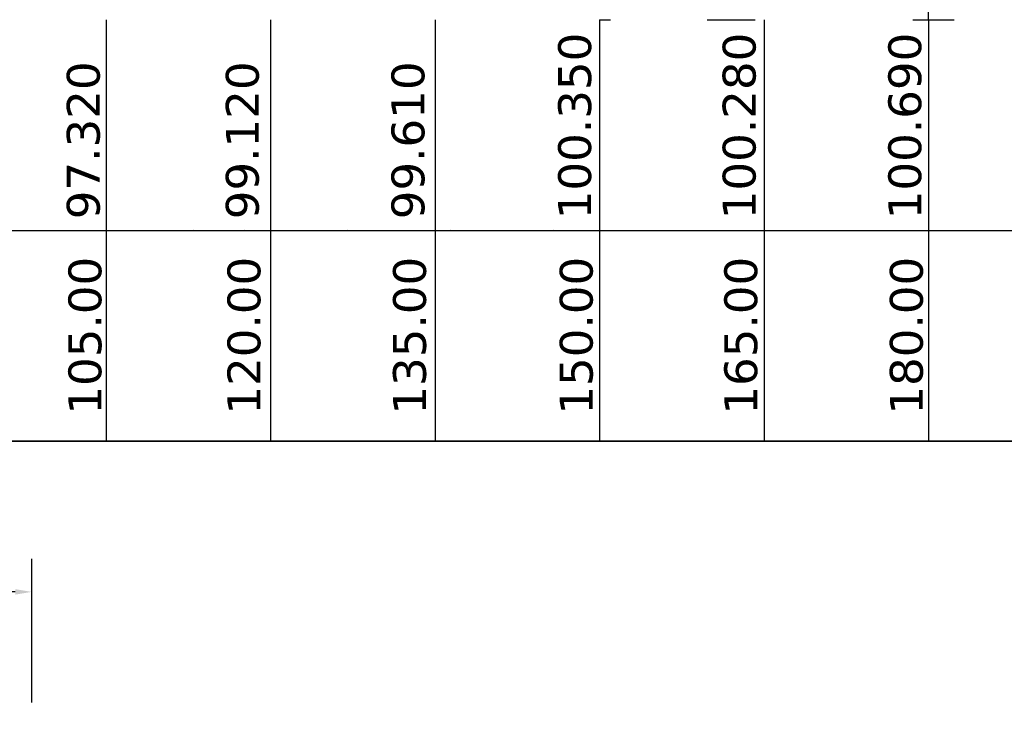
# Model space of a CAD drawing. Header units: feet. Extents: x -7746059455 to -3872100920, y -13315170765 to -6657279710.
# Tile 31 of 34: x -3872753231 to -3872744253, y -6657471563 to -6657465039. Entities that reach past the tile are written whole.
import ezdxf

# ---------------------------------------------------------------- set-up
doc = ezdxf.new("R2010")
doc.units = ezdxf.units.FT
doc.header["$MEASUREMENT"] = 0
doc.header["$PDMODE"] = 34
doc.header["$PDSIZE"] = 40
for name, color, linetype in [('CHAINAGE', 7, 'Continuous'), ('GROUND_LVL', 114, 'Continuous'), ('TEX', 6, 'Continuous')]:
    doc.layers.add(name, color=color, linetype=linetype)
doc.styles.get("Standard").update_dxf_attribs({"font": 'verdana.ttf', "height": 264})
doc.dimstyles.new('Copy of ISO-25--------4', dxfattribs={"dimtxt": 200, "dimasz": 150, "dimexe": 300, "dimexo": 300, "dimgap": 0.02, "dimtad": 0, "dimtih": 1, "dimtoh": 1, "dimdec": 0, "dimlfac": 4, "dimdsep": 46, "dimtxsty": 'Standard', "dimcen": 150, "dimclrd": 1, "dimclre": 1, "dimclrt": 1, "dimadec": 0, "dimazin": 0, "dimtfac": 1, "dimtdec": 0, "dimtmove": 2, "dimatfit": 3, "dimfxl": 300, "dimarcsym": 0})

# ---------------------------------------------------------------- blocks, each defined once
blk = doc.blocks.new('*D70')
at = {"layer": 'Defpoints', "color": 0, "ltscale": 20, "transparency": 16777216}
for p in [(-3872753121.215202, -6657470255.308515), (-3872761754.043709, -6657471562.851559), (-3872753121.215202, -6657471562.851559)]:
    blk.add_point(p, dxfattribs=at)
at = {"layer": 'TEX', "color": 1, "lineweight": -2, "ltscale": 20, "transparency": 16777216}
for p, q in [((-3872761754.043709, -6657471262.851559), (-3872761754.043709, -6657469955.308515)), ((-3872753121.215202, -6657471262.851559), (-3872753121.215202, -6657469955.308515)), ((-3872761604.043709, -6657470255.308515), (-3872759451.691094, -6657470255.308515)), ((-3872753271.215202, -6657470255.308515), (-3872755423.567817, -6657470255.308515))]:
    blk.add_line(p, q, dxfattribs=at)
at = {"layer": 'TEX', "color": 1, "ltscale": 20, "transparency": 16777216}
for points in [[(-3872761604.043709, -6657470230.308515), (-3872761604.043709, -6657470280.308515), (-3872761754.043709, -6657470255.308515)], [(-3872753271.215202, -6657470230.308515), (-3872753271.215202, -6657470280.308515), (-3872753121.215202, -6657470255.308515)]]:
    blk.add_solid(points, dxfattribs=at)
at = {"layer": 'TEX', "color": 1, "ltscale": 20, "transparency": 16777216, "insert": (-3872757437.629456, -6657470255.308515), "char_height": 264, "attachment_point": 5}
blk.add_mtext('ROAD WIDTH 12.90 M', dxfattribs=at)

msp = doc.modelspace()

# ---------------------------------------------------------------- linework, layer by layer
at = {"layer": 'CHAINAGE', "color": 3}
for p, q in [((-3872769713.011118, -6657466959.379186), (-3872743586.272996, -6657466959.379184)), ((-3872769713.011118, -6657468879.999998), (-3872726943.006237, -6657468880.000003))]:
    msp.add_line(p, q, dxfattribs=at)
msp.add_lwpolyline([(-3872740695.615355, -6657468880.000001), (-3872769713.011118, -6657468880)], dxfattribs=at)
at = {"layer": 'GROUND_LVL', "ltscale": 20}
msp.add_line((-3872746961.272994, -6657465038.758371), (-3872746523.772994, -6657465038.758371), dxfattribs=at)
at = {"layer": 'TEX', "color": 7, "ltscale": 20}
for p, q in [((-3872744943.006237, -6657465038.758372), (-3872744943.006237, -6657462240)), ((-3872752443.006237, -6657465038.758372), (-3872752443.006237, -6657468880)), ((-3872750943.006237, -6657465038.758372), (-3872750943.006237, -6657468880)), ((-3872749443.006237, -6657465038.758372), (-3872749443.006237, -6657468880)), ((-3872747943.006237, -6657465038.758372), (-3872747943.006237, -6657468880)), ((-3872747943.006237, -6657465038.758372), (-3872747843.006237, -6657465038.758372)), ((-3872746443.006237, -6657465038.758372), (-3872746443.006237, -6657468880)), ((-3872744943.006237, -6657465038.758372), (-3872744943.006237, -6657468880))]:
    msp.add_line(p, q, dxfattribs=at)
at = {"layer": 'TEX', "color": 3, "ltscale": 20}
for p, q in [((-3872745086.272996, -6657465038.758371), (-3872744711.272996, -6657465038.758371)), ((-3872752586.272994, -6657466959.379186), (-3872751648.773201, -6657466960.00282)), ((-3872751648.773201, -6657466958.755551), (-3872750711.273409, -6657466959.379186)), ((-3872751648.773201, -6657466959.379186), (-3872750711.273409, -6657466960.00282)), ((-3872751648.773201, -6657466959.379186), (-3872750711.273409, -6657466960.00282)), ((-3872751180.023305, -6657466959.067369), (-3872750242.523513, -6657466959.691003)), ((-3872750711.273409, -6657466959.379186), (-3872749773.773616, -6657466960.00282)), ((-3872750242.523513, -6657466959.067369), (-3872749305.02372, -6657466959.691003)), ((-3872750242.523513, -6657466959.067369), (-3872749305.02372, -6657466959.691003)), ((-3872750242.523513, -6657466959.067369), (-3872749305.02372, -6657466959.691003)), ((-3872749773.773616, -6657466959.379186), (-3872748836.273824, -6657466960.00282)), ((-3872749773.773616, -6657466959.379186), (-3872748836.273824, -6657466960.00282)), ((-3872749305.02372, -6657466959.067369), (-3872748367.523928, -6657466959.691003)), ((-3872748836.273824, -6657466959.379186), (-3872747898.774031, -6657466960.00282)), ((-3872748367.523928, -6657466959.067369), (-3872747430.024135, -6657466959.691003))]:
    msp.add_line(p, q, dxfattribs=at)
at = {"layer": 'TEX', "ltscale": 20}
for p, q in [((-3872752586.272994, -6657468880.000001), (-3872751961.272994, -6657468880.000001)), ((-3872751961.272994, -6657468880.000001), (-3872751336.272994, -6657468880.000001)), ((-3872751336.272994, -6657468880.000001), (-3872750711.272994, -6657468880.000001)), ((-3872750711.272996, -6657468880), (-3872750086.272996, -6657468880)), ((-3872750086.272996, -6657468880), (-3872750711.272996, -6657468880)), ((-3872750086.272996, -6657468880), (-3872749461.272996, -6657468880)), ((-3872749461.272996, -6657468880), (-3872748836.272996, -6657468880)), ((-3872748836.272996, -6657468880.000001), (-3872748211.272996, -6657468880.000001)), ((-3872748211.272996, -6657468880.000001), (-3872748211.272996, -6657468880.000001)), ((-3872748211.272996, -6657468880.000001), (-3872747586.272996, -6657468880.000001)), ((-3872747586.272996, -6657468880.000001), (-3872746961.272996, -6657468880))]:
    msp.add_line(p, q, dxfattribs=at)

# ---------------------------------------------------------------- texts
at = {"layer": 'CHAINAGE', "color": 241}
for s, p in [('100.350', (-3872748021.020319, -6657466858.59253)), ('100.280', (-3872746521.020319, -6657466858.59253)), ('100.690', (-3872745011.020319, -6657466858.59253)), ('97.320', (-3872752501.020319, -6657466858.59253)), ('99.120', (-3872751051.020319, -6657466858.59253)), ('99.610', (-3872749541.020319, -6657466858.59253))]:
    msp.add_text(s, height=300, rotation=90, dxfattribs=at).set_placement(p)
at = {"layer": 'CHAINAGE', "color": 241, "char_height": 300, "attachment_point": 7, "rotation": 90}
for s, insert, width in [('105.00', (-3872752480.720991, -6657468640), 1138.94335604), ('120.00', (-3872751030.720991, -6657468640), 1234.1875), ('135.00', (-3872749520.720991, -6657468640), 1234.1875), ('150.00', (-3872748000.720991, -6657468640), 1234.1875), ('165.00', (-3872746500.720991, -6657468640), 1234.1875), ('180.00', (-3872744990.720991, -6657468640), 1234.1875)]:
    msp.add_mtext(s, dxfattribs=dict(at, insert=insert, width=width))

# ---------------------------------------------------------------- dimensions: what is measured, and where the dimension line sits
at = {"layer": 'TEX', "ltscale": 20}
dim = msp.add_linear_dim(base=(-3872753121.215202, -6657470255.308515), p1=(-3872761754.043709, -6657471562.851559), p2=(-3872753121.215202, -6657471562.851559), text='ROAD WIDTH 12.90 M', dimstyle='Copy of ISO-25--------4', dxfattribs=at)
dim.commit()
dim.dimension.update_dxf_attribs({"geometry": '*D70', "text_midpoint": (-3872757437.629456, -6657470255.308515)})

doc.saveas('drawing.dxf')
